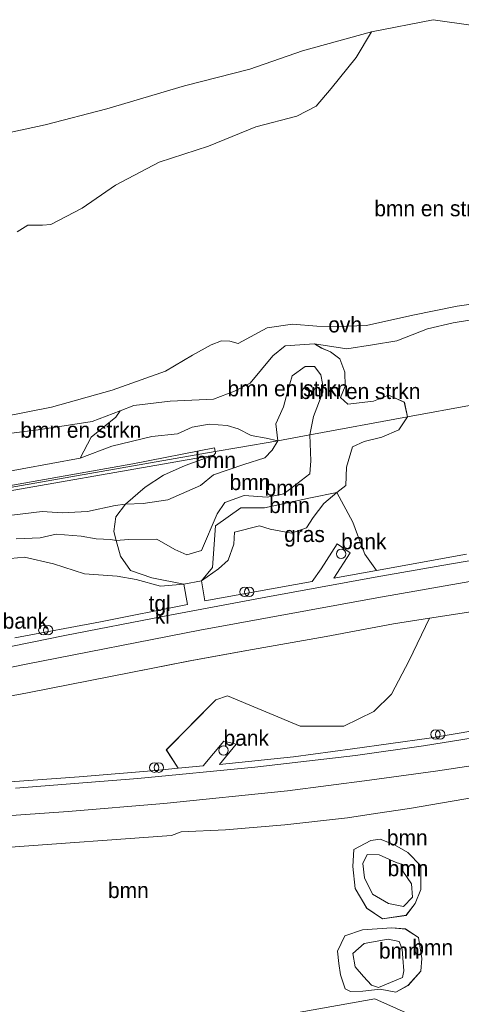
# Model space of a CAD drawing. Header units: millimetres. Extents: x 180000 to 190000, y 466229 to 468626.
# Tile 24 of 202: x 180569 to 180640, y 467806 to 467963. Entities that reach past the tile are written whole.
import ezdxf
from ezdxf.enums import TextEntityAlignment as Align

# ---------------------------------------------------------------- set-up
doc = ezdxf.new("R2010")
doc.units = ezdxf.units.MM
for name, color, linetype, lineweight in [('af-bs-rasterhekwerk', 8, 'hekwerk', 18), ('bp-b5-bomenstruiken', 93, 'Continuous', 18), ('bp-b5-boom', 93, 'Continuous', 18), ('bp-b5-grasland', 93, 'Continuous', 18), ('bp-b5-struiken', 93, 'Continuous', 18), ('gw-bs-kruinlijn', 93, 'Continuous', 18), ('gw-bs-teenlijn', 93, 'Continuous', 18), ('kd-bs-opnamedtmgrens', 173, 'Continuous', 18), ('og-bs-inrichtingselement', 253, 'Continuous', 18), ('vh-b5-verh_soort', 8, 'Continuous', 18)]:
    doc.layers.add(name, color=color, linetype=linetype, lineweight=lineweight)
doc.styles.add('rtw_iso', font='iso-rtw.shx')
doc.linetypes.add('hekwerk', pattern='A,7,-1.5,[1,RTW.shx,S=0.75,R=0,X=0,Y=0],-1.5', length=10)

# ---------------------------------------------------------------- blocks, each defined once
blk = doc.blocks.new('dtbattr-r')
at = {"style": 'rtw_iso'}
blk.add_attdef('TAG', text='', height=2.5, dxfattribs=at).set_placement((0, 0), align=Align.MIDDLE_CENTER)
blk = doc.blocks.new('d33az_ACAD_1_FMEBLOCK55')
at = {"layer": 'bp-b5-grasland'}
for points in [[(75.24, 18.28, 29.42), (72.43, 15.51, 29.46), (67.64, 13.13, 29.46), (60.66, 13.16, 29.53), (49.07, 17.99, 29.56), (47.21, 17.37, 29.59), (39.3, 9.39, 29.65), (41.2, 6.45, 29.65), (37.57, 6.05, 29.63), (25.35, 5.04, 29.66), (3.26, 3.46, 29.57), (-1.44, 3.17, 29.57), (-5.63, 2.8, 29.56), (-10.03, 2.24, 29.55), (-13.81, 1.69, 29.55), (-14.23, 3.82, 29.55), (-18, 3.05, 29.55), (-17.66, 1.4, 29.62), (-18.99, 1.09, 29.55), (-18.91, 0.68, 29.52), (-22.96, -0.24, 29.55), (-26.7, -1.03, 29.55), (-30.7, -2.21, 29.54), (-37.8, -4.49, 29.54), (-39.37, -5.01, 29.54), (-40.73, -5.62, 29.54), (-42.22, -6.45, 29.53), (-50.26, -11.15, 29.49), (-59.7, -16.65, 29.42), (-65.84, -20.47, 29.34), (-65.42, -21.49, 29.34), (-68.03, -23.11, 29.3), (-79.23, -29.78, 29.26), (-80.65, -30.37, 29.27), (-81.16, -30.06, 29.27), (-81.32, -29.64, 29.21), (-80.6, -28.03, 29.19), (-79.5, -26.07, 29.09), (-77.42, -21.94, 29), (-74.08, -16.79, 28.97), (-69.34, -10.62, 29), (-64.92, -6.18, 29.03), (-60.38, -2.47, 29.04), (-55.86, 0.48, 29.11), (-52.04, 2.41, 29.12), (-47.69, 4.08, 29.12), (-43.72, 5.34, 29.11), (-40.72, 6.06, 29.11), (-34.87, 7.45, 29.12), (-23.37, 9.93, 29.15), (-8.74, 13.03, 29.19), (4.53, 16.15, 29.24), (17.1, 18.45, 29.24), (33.65, 21.69, 29.26), (43.08, 23.57, 29.28), (52.17, 25.23, 29.27), (64.8, 27.43, 29.28), (75.57, 29.47, 29.31), (81.32, 30.37, 29.29), (78.07, 23.64, 29.4)], [(-56.1, -7.2, 29.32), (-52.01, -7.32, 29.32), (-47.02, -6.06, 29.32), (-42.54, -4.18, 29.32), (-35.17, 1.85, 29.38), (-35.26, 3.46, 29.37), (-36.62, 4.09, 29.37), (-42.08, 2.8, 29.37), (-49.11, 0.67, 29.35), (-56.51, -2.2, 29.34), (-58.33, -3.63, 29.32), (-58.82, -5.36, 29.32), (-58.13, -6.79, 29.32)]]:
    blk.add_polyline3d(points, close=True, dxfattribs=at)
blk = doc.blocks.new('d33az_ACAD_1_FMEBLOCK56')
at = {"layer": 'bp-b5-boom'}
for points in [[(85.76, 20.73, 29.39), (88.36, 7.2, 29.32), (91.68, -10.64, 30.83), (88.43, -11.34, 30.82), (31.66, -21.48, 30.65), (17.82, -15.31, 30.3), (-9.34, -20.15, 30.14), (-35.29, -21.82, 30.02), (-83.56, -25.48, 29.52), (-85.7, -25.91, 29.5), (-87.39, -25.73, 29.45), (-91.03, -22.67, 29.41), (-91.68, -19.58, 29.41), (-89.86, -15.62, 29.41), (-87.43, -14.01, 28.94), (-83.19, -13, 28.98), (-78.46, -10.93, 29.07), (-71.34, -8.61, 29.24), (-67.3, -6.3, 29.31), (-65.73, -3.04, 29.36), (-65.36, -0.4, 29.25), (-67.6, 3.23, 29.24), (-69.7, 3.83, 29.22), (-77.32, 2.18, 29.34), (-74.67, 4.12, 29.26), (-73.43, 5.12, 29.14), (-73.06, 5.2, 29.15), (-69.06, 6.07, 29.17), (-64.49, 6.75, 29.17), (-59.53, 7.48, 29.19), (-55.25, 7.93, 29.26), (-41.11, 8.84, 29.28), (-14.66, 10.76, 29.28), (-13.13, 11.3, 29.29), (-6.02, 11.66, 29.32), (3.47, 12.44, 29.33), (13.48, 13.54, 29.35), (17.91, 14.25, 29.3), (23.36, 15.05, 29.28), (50.94, 19.77, 29.31), (84.55, 25.91, 29.4)], [(14.3, 5.78, 29.66), (14.68, 2.29, 29.67), (16.52, -0.85, 29.68), (19.05, -2.58, 29.71), (22.8, -2, 29.68), (24.29, -0.13, 29.63), (25.16, 2.14, 29.62), (25.2, 5.88, 29.61), (23.09, 8.04, 29.59), (20.97, 9.26, 29.58), (18.69, 10.13, 29.58), (17.2, 9.94, 29.58), (14.47, 8.5, 29.58)], [(13.11, -13.75, 30.27), (13.96, -14.15, 30.27), (15.93, -14.1, 30.27), (18.69, -13.79, 30.27), (21.2, -14.25, 30.27), (23.13, -13.17, 30.03), (25.16, -10.92, 30.03), (25.33, -8.91, 30.01), (24.81, -5.56, 29.92), (22.73, -4.18, 29.86), (20.54, -4.01, 29.85), (15.84, -4.32, 29.97), (13.02, -5.29, 30), (11.85, -7.71, 30.02), (12.09, -9.67, 30.1), (12.37, -11.49, 30.26)]]:
    blk.add_polyline3d(points, close=True, dxfattribs=at)
blk = doc.blocks.new('d33az_ACAD_1_FMEBLOCK114')
at = {"layer": 'bp-b5-boom'}
for points in [[(6.22, 3.57, 29.92), (6.74, 0.22, 30.01), (6.57, -1.79, 30.03), (4.54, -4.04, 30.03), (2.61, -5.12, 30.27), (0.1, -4.66, 30.27), (-2.66, -4.97, 30.27), (-4.63, -5.02, 30.27), (-5.48, -4.62, 30.27), (-6.22, -2.37, 30.26), (-6.5, -0.54, 30.1), (-6.74, 1.42, 30.02), (-5.57, 3.84, 30), (-2.75, 4.81, 29.97), (1.95, 5.12, 29.85), (4.14, 4.95, 29.86)], [(-1.31, -4.02, 30.9), (-0.17, -4.4, 30.92), (3.64, -2.8, 30.94), (3.88, -1.72, 30.92), (3.71, 0.28, 30.9), (3.6, 1.74, 30.89), (3.12, 2.93, 30.89), (1.35, 3.34, 30.86), (-2.46, 2.62, 30.81), (-4.26, 1.02, 30.8), (-3.88, -1.11, 30.8), (-2.56, -2.63, 30.83)]]:
    blk.add_polyline3d(points, close=True, dxfattribs=at)
blk = doc.blocks.new('d33az_ACAD_1_FMEBLOCK115')
at = {"layer": 'bp-b5-bomenstruiken'}
for points in [[(30.25, 9.77, 29.35), (32.22, -0.38, 29.2), (24.58, -1.96, 29.16), (5.11, -5.49, 29.34), (0.88, -6.43, 29.61), (-6.89, -7.89, 29.59), (-17.36, -9.77, 29.36), (-17.88, -7.47, 29.37), (-20.4, -6.35, 29.37), (-22.81, -7.3, 29.37), (-26.89, -7.75, 29.43), (-28.04, -6.7, 29.4), (-27.33, -4.89, 29.37), (-27.4, -2.64, 29.39), (-28.17, -0.53, 29.41), (-29.65, 0.58, 29.33), (-31.08, 1.14, 29.31), (-32.22, 1.84, 29.08), (-27.08, 1.07, 29.24), (-22.94, 1.71, 29.23), (-19.07, 2.31, 29.19), (-14.19, 4.23, 29.11), (-10.08, 5.23, 29.19), (-3.53, 6.25, 29.23), (5.65, 6.27, 29.28), (8.77, 6.27, 29.25), (14.76, 6.1, 29.23), (18.66, 6.77, 29.27), (23.04, 7.54, 29.3)], [(-3.28, 2.4, 29.37), (-4.13, 1.02, 29.37), (-4.49, -0.35, 29.35), (-4.54, -2.27, 29.34), (-2.25, -3.48, 29.34), (3.43, -2.83, 29.42), (6.04, -2.01, 29.43), (7.04, -0.24, 29.38), (6.74, 1.51, 29.29), (5.09, 3.24, 29.24), (2.17, 4.67, 29.43), (0.01, 4.68, 29.37)]]:
    blk.add_polyline3d(points, close=True, dxfattribs=at)
blk = doc.blocks.new('d33az_ACAD_1_FMEBLOCK139')
at = {"layer": 'bp-b5-boom'}
for points in [[(3.34, 4.27, 29.59), (5.45, 2.11, 29.61), (5.41, -1.63, 29.62), (4.54, -3.91, 29.63), (3.06, -5.77, 29.68), (-0.7, -6.35, 29.71), (-3.23, -4.62, 29.68), (-5.07, -1.48, 29.67), (-5.45, 2.01, 29.66), (-5.27, 4.73, 29.58), (-2.55, 6.17, 29.58), (-1.06, 6.35, 29.58), (1.22, 5.48, 29.58)], [(0.26, -3.9, 30.25), (2.63, -4.36, 30.28), (4.08, -2.89, 30.27), (3.91, -0.73, 30.25), (2.56, 1.27, 30.2), (2.54, 2.33, 30.23), (1.47, 2.67, 30.23), (-1.22, 3.86, 30.23), (-3.15, 3.95, 30.23), (-3.84, 2.49, 30.24), (-3.58, 0.2, 30.24), (-2.28, -2.38, 30.24)]]:
    blk.add_polyline3d(points, close=True, dxfattribs=at)
blk = doc.blocks.new('dtbattr')
at = {"style": 'rtw_iso'}
blk.add_attdef('TAG', (0.59, 0.87), '', height=2.5, dxfattribs=at)
blk = doc.blocks.new('dtb')
blk.add_circle((0, 0), 0.75)
blk = doc.blocks.new('prullenbak')
for centre in [(-0.375, 0), (0.375, 0)]:
    blk.add_circle(centre, 0.75)

msp = doc.modelspace()

# ---------------------------------------------------------------- linework, layer by layer
at = {"layer": 'af-bs-rasterhekwerk'}
for points in [[(180680.65, 467909.37, 29.2), (180673.01, 467907.79, 29.16), (180653.54, 467904.26, 29.34), (180649.3, 467903.32, 29.61), (180641.53, 467901.86, 29.59), (180631.07, 467899.98, 29.36), (180615.46, 467897.07, 29.83)], [(180604.09, 467895.04, 29.5), (180610.33, 467896.12, 29.98), (180615.46, 467897.07, 29.83)], [(180600.35, 467894.4, 29.21), (180593.97, 467893.3, 28.71), (180564.53, 467888.13, 28.33), (180531.04, 467884.2, 28.32), (180525.46, 467883.47, 28.2), (180502.59, 467877.2, 27.97), (180485, 467869.23, 27.93), (180464.56, 467853.27, 27.87), (180455.22, 467845.9, 27.92), (180429.97, 467823.8, 27.77)], [(180604.09, 467895.04, 29.5), (180600.35, 467894.4, 29.21)]]:
    msp.add_polyline3d(points, dxfattribs=at)
at = {"layer": 'bp-b5-bomenstruiken'}
for points in [[(180568.71, 467929.49, 29.21), (180570.39, 467930.54, 29.22), (180572.77, 467930.52, 29.24), (180574.1, 467930.64, 29.23), (180579.07, 467933.27, 29.37), (180584.42, 467936.94, 29.17), (180591.38, 467940.6, 29.13), (180599.27, 467943.14, 29.12), (180606.83, 467946.25, 29.36), (180613.36, 467947.92, 29.36), (180616.45, 467949.55, 29.37), (180618.85, 467952.34, 29.39), (180622.85, 467957.31, 29.37), (180625.28, 467961.38, 29.35), (180635.16, 467963.33, 29.17), (180641.54, 467962.41, 29.3)], [(180643.48, 467918.27, 29.24), (180638.97, 467917.64, 29.21), (180631.89, 467916.19, 29.22), (180624.5, 467914.52, 29.07), (180619.8, 467914.38, 29.03), (180616.57, 467914.41, 29.01), (180612.7, 467914.73, 28.98), (180608.64, 467914.15, 29), (180604.02, 467911.68, 29.23), (180602.7, 467912.03, 29.24), (180601.33, 467912.07, 29.24), (180599.68, 467911.47, 29.24), (180596.73, 467909.81, 29.18), (180592.41, 467907.25, 29.18), (180583.87, 467904.24, 29.14), (180574.2, 467901.52, 29.08), (180566.35, 467899.98, 29.03)]]:
    msp.add_polyline3d(points, dxfattribs=at)
for points in [[(180620.25, 467909.23, 29.41), (180621.02, 467907.11, 29.39), (180621.09, 467904.86, 29.37), (180620.38, 467903.05, 29.4), (180621.54, 467902, 29.43), (180625.61, 467902.45, 29.37), (180628.02, 467903.4, 29.37), (180630.55, 467902.28, 29.37), (180631.07, 467899.98, 29.36), (180615.46, 467897.07, 29.83), (180616.04, 467900.02, 30.16), (180617.53, 467903.92, 30.16), (180617.46, 467905.27, 30.16), (180617.22, 467906.64, 30.16), (180616.21, 467908, 30.17), (180614.73, 467908, 30.18), (180612.63, 467906.52, 30.15), (180611.9, 467903.94, 30.09), (180611.24, 467901.54, 30.02), (180610.05, 467898.84, 30.11), (180610.33, 467896.12, 29.98), (180608.47, 467896.54, 29.97), (180606.08, 467896.96, 29.82), (180604, 467898.02, 29.67), (180602.23, 467898.57, 29.56), (180599.39, 467898.8, 29.89), (180596.65, 467898.3, 29.77), (180594.33, 467897.23, 29.7), (180590.2, 467896.82, 29.79), (180583.83, 467895.3, 29.74), (180578.8, 467893.36, 29.33), (180580.54, 467896.72, 29.34), (180584.49, 467899.89, 29.39), (180585.14, 467900.91, 29.15), (180587.36, 467901.79, 29.19), (180593.15, 467902.48, 29.32), (180600.06, 467902.79, 29.35), (180603.41, 467904.05, 29.28), (180605.91, 467905.34, 29.22), (180609.56, 467909.68, 29.14), (180611.53, 467911.28, 29.03), (180616.2, 467911.59, 29.08), (180617.35, 467910.89, 29.31), (180618.77, 467910.33, 29.33)], [(180615.46, 467897.07, 29.83), (180610.33, 467896.12, 29.98), (180610.05, 467898.84, 30.11), (180611.24, 467901.54, 30.02), (180611.9, 467903.94, 30.09), (180612.63, 467906.52, 30.15), (180614.73, 467908, 30.18), (180616.21, 467908, 30.17), (180617.22, 467906.64, 30.16), (180617.46, 467905.27, 30.16), (180617.53, 467903.92, 30.16), (180616.04, 467900.02, 30.16)], [(180584.49, 467899.89, 29.39), (180580.54, 467896.72, 29.34), (180578.8, 467893.36, 29.33), (180564.82, 467890.82, 29.33), (180561.18, 467892.88, 29.44), (180558.22, 467896, 29.44), (180557.7, 467897.05, 29.09), (180561.55, 467897.04, 29.1), (180565.22, 467897.04, 29.13), (180572.09, 467897.87, 29.17), (180580.68, 467899.23, 29.21), (180585.14, 467900.91, 29.15)]]:
    msp.add_polyline3d(points, close=True, dxfattribs=at)
at = {"layer": 'bp-b5-boom'}
for points in [[(180640.49, 467878.04, 29.64), (180626.12, 467875.43, 29.64), (180624.24, 467878.05, 29.73), (180623.05, 467881.11, 29.54), (180622.3, 467883.14, 29.47), (180619.79, 467887.86, 29.48), (180621.23, 467889.01, 29.43), (180621.33, 467891.93, 29.36), (180622.27, 467895.18, 29.42), (180624.11, 467896, 29.23), (180626.97, 467896.72, 29.25), (180629.69, 467897.86, 29.29), (180631.07, 467899.98, 29.36), (180641.53, 467901.86, 29.59)], [(180668.55, 467854.38, 29.7), (180634.54, 467848.67, 29.66), (180622.28, 467846.99, 29.69), (180612.85, 467845.73, 29.7), (180601.03, 467844.49, 29.72), (180603.67, 467847.7, 29.7), (180601.71, 467848.18, 29.7), (180598.43, 467844.26, 29.7), (180594.44, 467843.9, 29.65), (180592.53, 467846.84, 29.65), (180600.45, 467854.82, 29.59), (180602.31, 467855.44, 29.56), (180613.89, 467850.61, 29.53), (180620.87, 467850.58, 29.46), (180625.67, 467852.96, 29.46), (180628.48, 467855.73, 29.42), (180631.31, 467861.09, 29.4), (180634.56, 467867.82, 29.29), (180645.31, 467869.5, 29.27)]]:
    msp.add_polyline3d(points, dxfattribs=at)
for points in [[(180619.79, 467887.86, 29.48), (180615.57, 467887.02, 29.77), (180608.24, 467885.43, 29.81), (180604.45, 467885.46, 29.79), (180600.41, 467882.55, 29.7), (180599.92, 467875.93, 29.65), (180598.13, 467873.77, 29.85), (180595.35, 467873.23, 29.85), (180590.2, 467874.26, 29.91), (180586.8, 467875.44, 29.92), (180585.23, 467877.7, 30.06), (180584.54, 467880.24, 30.32), (180586.52, 467880.41, 30.14), (180591.01, 467880.46, 30.07), (180593.87, 467878.79, 30.14), (180595.82, 467877.96, 30.16), (180598.13, 467878.64, 30.13), (180600.63, 467884.49, 30.24), (180601.88, 467886.27, 30.25), (180604.95, 467887.4, 30.28), (180608.66, 467887.12, 30.29), (180611.32, 467887.65, 30.26), (180615.47, 467890.88, 30.14), (180615.63, 467892.95, 30.12), (180615.46, 467897.07, 29.83), (180631.07, 467899.98, 29.36), (180629.69, 467897.86, 29.29), (180626.97, 467896.72, 29.25), (180624.11, 467896, 29.23), (180622.27, 467895.18, 29.42), (180621.33, 467891.93, 29.36), (180621.23, 467889.01, 29.43)], [(180611.32, 467887.65, 30.26), (180608.66, 467887.12, 30.29), (180604.95, 467887.4, 30.28), (180601.88, 467886.27, 30.25), (180600.63, 467884.49, 30.24), (180598.13, 467878.64, 30.13), (180595.82, 467877.96, 30.16), (180593.87, 467878.79, 30.14), (180591.01, 467880.46, 30.07), (180586.52, 467880.41, 30.14), (180584.54, 467880.24, 30.32), (180584.15, 467881.66, 30.46), (180584.47, 467883.98, 30.48), (180586.03, 467886.03, 30), (180588.83, 467886.14, 30.04), (180592.79, 467886.71, 30.04), (180597.99, 467889.02, 30.13), (180600.08, 467890.68, 30.21), (180604.93, 467892.35, 30.24), (180608.29, 467893.43, 30.14), (180609.44, 467894.62, 30.14), (180610.33, 467896.12, 29.98), (180615.46, 467897.07, 29.83), (180615.63, 467892.95, 30.12), (180615.47, 467890.88, 30.14)], [(180588.83, 467886.14, 30.04), (180586.03, 467886.03, 30), (180589.17, 467888.74, 29.54), (180592.08, 467890.63, 29.29), (180595.54, 467892.19, 29.25), (180600.11, 467893.84, 28.86), (180600.41, 467894.14, 28.86), (180600.37, 467894.27, 28.86), (180600.35, 467894.4, 29.21), (180604.09, 467895.04, 29.5), (180610.33, 467896.12, 29.98), (180609.44, 467894.62, 30.14), (180608.29, 467893.43, 30.14), (180604.93, 467892.35, 30.24), (180600.08, 467890.68, 30.21), (180597.99, 467889.02, 30.13), (180592.79, 467886.71, 30.04)], [(180617.69, 467886.11, 29.5), (180616.01, 467883.89, 29.45), (180614.93, 467882.27, 29.51), (180612.55, 467881.42, 29.51), (180609.13, 467882.04, 29.5), (180607.44, 467882.58, 29.51), (180603.4, 467881.56, 29.5), (180603.33, 467879.64, 29.55), (180602.42, 467877.06, 29.61), (180600.89, 467875.69, 29.78), (180598.13, 467873.77, 29.85), (180599.92, 467875.93, 29.65), (180600.41, 467882.55, 29.7), (180604.45, 467885.46, 29.79), (180608.24, 467885.43, 29.81), (180615.57, 467887.02, 29.77), (180619.79, 467887.86, 29.48)], [(180631.84, 467823.29, 30.27), (180630.39, 467821.82, 30.28), (180628.02, 467822.29, 30.25), (180625.48, 467823.8, 30.24), (180624.18, 467826.39, 30.24), (180623.92, 467828.67, 30.24), (180624.61, 467830.14, 30.23), (180626.54, 467830.05, 30.23), (180629.23, 467828.85, 30.23), (180630.3, 467828.51, 30.23), (180630.32, 467827.46, 30.2), (180631.67, 467825.45, 30.25)], [(180630.24, 467810.49, 30.94), (180626.43, 467808.89, 30.92), (180625.29, 467809.26, 30.9), (180624.04, 467810.66, 30.83), (180622.72, 467812.18, 30.8), (180622.34, 467814.31, 30.8), (180624.15, 467815.9, 30.81), (180627.95, 467816.63, 30.86), (180629.72, 467816.21, 30.89), (180630.2, 467815.02, 30.89), (180630.31, 467813.56, 30.9), (180630.48, 467811.56, 30.92)]]:
    msp.add_polyline3d(points, close=True, dxfattribs=at)
at = {"layer": 'bp-b5-grasland'}
for points in [[(180564.82, 467890.82, 29.33), (180578.8, 467893.36, 29.33), (180583.83, 467895.3, 29.74), (180590.2, 467896.82, 29.79), (180594.33, 467897.23, 29.7), (180596.65, 467898.3, 29.77), (180599.39, 467898.8, 29.89), (180602.23, 467898.57, 29.56), (180604, 467898.02, 29.67), (180606.08, 467896.96, 29.82), (180608.47, 467896.54, 29.97), (180610.33, 467896.12, 29.98), (180604.09, 467895.04, 29.5), (180600.35, 467894.4, 29.21), (180600.25, 467895.03, 28.96), (180587.17, 467892.47, 28.8), (180565.53, 467888.65, 28.43)], [(180428.69, 467823.43, 27.89), (180454.82, 467846.43, 28.1), (180461.69, 467851.71, 27.96), (180484.87, 467869.67, 27.98), (180485.51, 467869.98, 28), (180502.52, 467877.64, 28.01), (180503.2, 467877.86, 27.93), (180525.26, 467884, 28.28), (180528.5, 467884.71, 28.35), (180540.34, 467886.16, 28.49), (180564.44, 467888.52, 28.45), (180565.53, 467888.65, 28.43), (180587.17, 467892.47, 28.8), (180600.25, 467895.03, 28.96), (180600.35, 467894.4, 29.21), (180593.97, 467893.3, 28.71), (180564.53, 467888.13, 28.33), (180531.04, 467884.2, 28.32), (180525.46, 467883.47, 28.2), (180502.59, 467877.2, 27.97), (180485, 467869.23, 27.93), (180464.56, 467853.27, 27.87), (180455.22, 467845.9, 27.92), (180429.97, 467823.8, 27.77)], [(180564.53, 467888.13, 28.33), (180593.97, 467893.3, 28.71), (180600.35, 467894.4, 29.21), (180600.37, 467894.27, 28.86), (180600.41, 467894.14, 28.86), (180600.11, 467893.84, 28.86), (180591.92, 467892.43, 28.94), (180566.96, 467888.02, 28.53)], [(180566.96, 467888.02, 28.53), (180591.92, 467892.43, 28.94), (180600.11, 467893.84, 28.86), (180595.54, 467892.19, 29.25), (180592.08, 467890.63, 29.29), (180589.17, 467888.74, 29.54), (180586.03, 467886.03, 30), (180584.37, 467885.79, 30.12), (180579.93, 467884.85, 30.04), (180575.92, 467884.62, 29.74), (180572.73, 467884.84, 30.02), (180567.88, 467884.27, 29.79)], [(180567.88, 467884.27, 29.79), (180572.73, 467884.84, 30.02), (180575.92, 467884.62, 29.74), (180579.93, 467884.85, 30.04), (180584.37, 467885.79, 30.12), (180586.03, 467886.03, 30), (180584.47, 467883.98, 30.48), (180584.15, 467881.66, 30.46), (180584.54, 467880.24, 30.32), (180583.67, 467880.41, 30.12), (180581.32, 467880.5, 30.29), (180578.93, 467880.91, 30.18), (180574.94, 467881.26, 29.95), (180572.38, 467880.66, 29.83), (180568.56, 467880.5, 29.77)], [(180568.56, 467880.5, 29.77), (180572.38, 467880.66, 29.83), (180574.94, 467881.26, 29.95), (180578.93, 467880.91, 30.18), (180581.32, 467880.5, 30.29), (180583.67, 467880.41, 30.12), (180584.54, 467880.24, 30.32), (180585.23, 467877.7, 30.06), (180586.8, 467875.44, 29.92), (180590.2, 467874.26, 29.91), (180595.35, 467873.23, 29.85), (180591.62, 467872.93, 29.75), (180587.7, 467874, 29.62), (180584.71, 467874.53, 29.5), (180579.46, 467874.93, 29.28), (180574.5, 467876.51, 29.32), (180569.91, 467877.57, 29.32), (180565.34, 467877.14, 29.35)], [(180565.34, 467877.14, 29.35), (180569.91, 467877.57, 29.32), (180574.5, 467876.51, 29.32), (180579.46, 467874.93, 29.28), (180584.71, 467874.53, 29.5), (180587.7, 467874, 29.62), (180591.62, 467872.93, 29.75), (180595.35, 467873.23, 29.85), (180595.91, 467870.03, 29.73), (180582.03, 467867.26, 29.61), (180568.32, 467864.69, 29.61)], [(180598.67, 467802.26, 30.14), (180625.83, 467807.1, 30.3), (180639.67, 467800.93, 30.65)]]:
    msp.add_polyline3d(points, dxfattribs=at)
msp.add_polyline3d([(180622.3, 467883.14, 29.47), (180623.05, 467881.11, 29.54), (180624.24, 467878.05, 29.73), (180626.12, 467875.43, 29.64), (180619.28, 467874.23, 29.59), (180621.92, 467878.27, 29.64), (180619.81, 467879.68, 29.64), (180617.25, 467875.7, 29.64), (180615.85, 467873.66, 29.65), (180598.67, 467870.59, 29.65), (180598.13, 467873.77, 29.85), (180600.89, 467875.69, 29.78), (180602.42, 467877.06, 29.61), (180603.33, 467879.64, 29.55), (180603.4, 467881.56, 29.5), (180607.44, 467882.58, 29.51), (180609.13, 467882.04, 29.5), (180612.55, 467881.42, 29.51), (180614.93, 467882.27, 29.51), (180616.01, 467883.89, 29.45), (180617.69, 467886.11, 29.5), (180619.79, 467887.86, 29.48)], close=True, dxfattribs=at)
at = {"layer": 'bp-b5-struiken'}
msp.add_polyline3d([(180564.05, 467944.59, 29.15), (180573.17, 467946.56, 29.19), (180583.03, 467949.11, 29.29), (180595.43, 467952.76, 29.24), (180605.87, 467955.42, 29.22), (180614.26, 467958.34, 29.46), (180625.28, 467961.38, 29.35), (180622.85, 467957.31, 29.37), (180618.85, 467952.34, 29.39), (180616.45, 467949.55, 29.37), (180613.36, 467947.92, 29.36), (180606.83, 467946.25, 29.36), (180599.27, 467943.14, 29.12), (180591.38, 467940.6, 29.13), (180584.42, 467936.94, 29.17), (180579.07, 467933.27, 29.37), (180574.1, 467930.64, 29.23), (180572.77, 467930.52, 29.24), (180570.39, 467930.54, 29.22), (180568.71, 467929.49, 29.21)], dxfattribs=at)
at = {"layer": 'gw-bs-kruinlijn'}
for points in [[(180616.04, 467900.02, 30.16), (180617.53, 467903.92, 30.16), (180617.46, 467905.27, 30.16), (180617.22, 467906.64, 30.16), (180616.21, 467908, 30.17), (180614.73, 467908, 30.18), (180612.63, 467906.52, 30.15), (180611.9, 467903.94, 30.09), (180611.24, 467901.54, 30.02), (180610.05, 467898.84, 30.11), (180610.33, 467896.12, 29.98)], [(180578.8, 467893.36, 29.33), (180583.83, 467895.3, 29.74), (180590.2, 467896.82, 29.79), (180594.33, 467897.23, 29.7), (180596.65, 467898.3, 29.77), (180599.39, 467898.8, 29.89), (180602.23, 467898.57, 29.56), (180604, 467898.02, 29.67), (180606.08, 467896.96, 29.82), (180608.47, 467896.54, 29.97), (180610.33, 467896.12, 29.98)], [(180615.63, 467892.95, 30.12), (180615.46, 467897.07, 29.83), (180616.04, 467900.02, 30.16)], [(180610.33, 467896.12, 29.98), (180609.44, 467894.62, 30.14), (180608.29, 467893.43, 30.14), (180604.93, 467892.35, 30.24), (180600.08, 467890.68, 30.21), (180597.99, 467889.02, 30.13), (180592.79, 467886.71, 30.04), (180588.83, 467886.14, 30.04), (180586.03, 467886.03, 30), (180584.37, 467885.79, 30.12), (180579.93, 467884.85, 30.04), (180575.92, 467884.62, 29.74), (180572.73, 467884.84, 30.02), (180567.88, 467884.27, 29.79)], [(180578.8, 467893.36, 29.33), (180564.82, 467890.82, 29.33), (180554.17, 467889.84, 28.87), (180540.2, 467887.99, 28.92), (180522.34, 467885.79, 28.84), (180502.69, 467880.58, 28.71), (180490.11, 467875.7, 28.91), (180485.22, 467873.46, 28.76), (180481.36, 467870.93, 28.71), (180476.86, 467867.05, 28.77), (180468.47, 467860.1, 28.65), (180456.97, 467851.24, 28.59), (180446.17, 467841.71, 28.71), (180428.62, 467825.83, 28.44), (180415.79, 467814.64, 28.59), (180399.05, 467801.58, 28.07), (180394.02, 467796.98, 28.19), (180382.31, 467786.08, 28.26), (180369.74, 467775.79, 28.2), (180368.16, 467773.31, 28.1), (180350.43, 467760.05, 28.12)], [(180615.63, 467892.95, 30.12), (180615.47, 467890.88, 30.14), (180611.32, 467887.65, 30.26), (180608.66, 467887.12, 30.29), (180604.95, 467887.4, 30.28), (180601.88, 467886.27, 30.25), (180600.63, 467884.49, 30.24), (180598.13, 467878.64, 30.13), (180595.82, 467877.96, 30.16), (180593.87, 467878.79, 30.14), (180591.01, 467880.46, 30.07), (180586.52, 467880.41, 30.14)], [(180583.67, 467880.41, 30.12), (180581.32, 467880.5, 30.29), (180578.93, 467880.91, 30.18), (180574.94, 467881.26, 29.95), (180572.38, 467880.66, 29.83), (180568.56, 467880.5, 29.77)], [(180586.52, 467880.41, 30.14), (180584.54, 467880.24, 30.32), (180583.67, 467880.41, 30.12)], [(180624.61, 467830.14, 30.23), (180623.92, 467828.67, 30.24), (180624.18, 467826.39, 30.24), (180625.48, 467823.8, 30.24), (180628.02, 467822.29, 30.25), (180630.39, 467821.82, 30.28), (180631.84, 467823.29, 30.27), (180631.67, 467825.45, 30.25), (180630.32, 467827.46, 30.2), (180630.3, 467828.51, 30.23), (180629.23, 467828.85, 30.23), (180626.54, 467830.05, 30.23), (180624.61, 467830.14, 30.23)], [(180626.43, 467808.89, 30.92), (180625.29, 467809.26, 30.9), (180624.04, 467810.66, 30.83), (180622.72, 467812.18, 30.8), (180622.34, 467814.31, 30.8), (180624.15, 467815.9, 30.81), (180627.95, 467816.63, 30.86), (180629.72, 467816.21, 30.89), (180630.2, 467815.02, 30.89), (180630.31, 467813.56, 30.9), (180630.48, 467811.56, 30.92), (180630.24, 467810.49, 30.94), (180626.43, 467808.89, 30.92)]]:
    msp.add_polyline3d(points, dxfattribs=at)
at = {"layer": 'gw-bs-teenlijn'}
for points in [[(180616.2, 467911.59, 29.08), (180617.35, 467910.89, 29.31), (180618.77, 467910.33, 29.33), (180620.25, 467909.23, 29.41), (180621.02, 467907.11, 29.39), (180621.09, 467904.86, 29.37), (180620.38, 467903.05, 29.4), (180621.54, 467902, 29.43), (180625.61, 467902.45, 29.37), (180628.02, 467903.4, 29.37), (180630.55, 467902.28, 29.37), (180631.07, 467899.98, 29.36)], [(180585.14, 467900.91, 29.15), (180584.49, 467899.89, 29.39), (180580.54, 467896.72, 29.34), (180578.8, 467893.36, 29.33)], [(180631.07, 467899.98, 29.36), (180629.69, 467897.86, 29.29), (180626.97, 467896.72, 29.25), (180624.11, 467896, 29.23), (180622.27, 467895.18, 29.42), (180621.33, 467891.93, 29.36), (180621.23, 467889.01, 29.43), (180619.79, 467887.86, 29.48), (180617.69, 467886.11, 29.5), (180616.01, 467883.89, 29.45), (180614.93, 467882.27, 29.51), (180612.55, 467881.42, 29.51), (180609.13, 467882.04, 29.5), (180607.44, 467882.58, 29.51), (180603.4, 467881.56, 29.5), (180603.33, 467879.64, 29.55), (180602.42, 467877.06, 29.61)], [(180600.37, 467894.27, 28.86), (180600.41, 467894.14, 28.86), (180600.11, 467893.84, 28.86), (180591.92, 467892.43, 28.94), (180566.96, 467888.02, 28.53), (180563.27, 467887.45, 28.53), (180525.58, 467883, 28.32), (180502.82, 467876.47, 28.11), (180498.33, 467874.53, 28.09), (180485.18, 467868.52, 28.07), (180477.9, 467862.76, 28.06), (180469.35, 467856.09, 28), (180455.36, 467845.16, 28.02), (180445.14, 467836.06, 28.09), (180433.76, 467826.42, 27.89), (180417.78, 467812.23, 27.82), (180395.61, 467792.98, 27.56), (180380.8, 467779.95, 27.63), (180367.23, 467767.91, 27.59), (180363.34, 467765.19, 27.61), (180348.4, 467755.17, 27.76), (180348.05, 467755.35, 27.76)], [(180600.35, 467894.4, 29.21), (180600.25, 467895.03, 28.96), (180587.17, 467892.47, 28.8), (180565.53, 467888.65, 28.43), (180564.44, 467888.52, 28.45), (180540.34, 467886.16, 28.49), (180528.5, 467884.71, 28.35), (180525.26, 467884, 28.28), (180503.2, 467877.86, 27.93), (180502.52, 467877.64, 28.01), (180485.51, 467869.98, 28), (180484.87, 467869.67, 27.98), (180461.69, 467851.71, 27.96), (180454.82, 467846.43, 28.1), (180428.69, 467823.43, 27.89), (180395.91, 467794.96, 27.5), (180364.13, 467767.08, 27.63), (180353.18, 467759.73, 27.77)], [(180595.35, 467873.23, 29.85), (180591.62, 467872.93, 29.75), (180587.7, 467874, 29.62), (180584.71, 467874.53, 29.5), (180579.46, 467874.93, 29.28), (180574.5, 467876.51, 29.32), (180569.91, 467877.57, 29.32), (180565.34, 467877.14, 29.35)], [(180602.42, 467877.06, 29.61), (180600.89, 467875.69, 29.78), (180598.13, 467873.77, 29.85)], [(180627.06, 467819.83, 29.71), (180624.54, 467821.56, 29.68), (180622.69, 467824.71, 29.67), (180622.31, 467828.19, 29.66), (180622.49, 467830.92, 29.58), (180625.21, 467832.35, 29.58), (180626.7, 467832.54, 29.58), (180628.98, 467831.67, 29.58), (180631.1, 467830.46, 29.59), (180633.21, 467828.3, 29.61), (180633.17, 467824.56, 29.62), (180632.3, 467822.28, 29.63), (180630.82, 467820.41, 29.68), (180627.06, 467819.83, 29.71)], [(180629.21, 467808.17, 30.27), (180626.7, 467808.63, 30.27), (180623.94, 467808.32, 30.27), (180621.97, 467808.26, 30.27), (180621.12, 467808.66, 30.27), (180620.38, 467810.92, 30.26), (180620.1, 467812.74, 30.1), (180619.86, 467814.71, 30.02), (180621.03, 467817.12, 30), (180623.85, 467818.09, 29.97), (180628.55, 467818.41, 29.85), (180630.74, 467818.24, 29.86), (180632.82, 467816.86, 29.92), (180633.34, 467813.5, 30.01), (180633.17, 467811.5, 30.03), (180631.14, 467809.25, 30.03), (180629.21, 467808.17, 30.27)]]:
    msp.add_polyline3d(points, dxfattribs=at)
at = {"layer": 'kd-bs-opnamedtmgrens'}
msp.add_polyline3d([(180641.54, 467962.41, 29.3), (180635.16, 467963.33, 29.17), (180625.28, 467961.38, 29.35), (180614.26, 467958.34, 29.46), (180605.87, 467955.42, 29.22), (180595.43, 467952.76, 29.24), (180583.03, 467949.11, 29.29), (180573.17, 467946.56, 29.19), (180564.05, 467944.59, 29.15), (180561, 467943.77, 29.61), (180552.09, 467942.88, 29.72), (180546.29, 467941.49, 29.32), (180534.48, 467938.87, 29.3), (180530.01, 467938.13, 29.64), (180524.86, 467936.92, 29.69), (180507.29, 467932.97, 29.57), (180496.32, 467930.62, 29.18), (180488.25, 467928.9, 28.79), (180485.54, 467928.11, 28.79), (180474.56, 467924.04, 28.83), (180453.2, 467916.18, 28.81), (180445.97, 467913.65, 29.34)], dxfattribs=at)
at = {"layer": 'vh-b5-verh_soort'}
for points in [[(180566.35, 467899.98, 29.03), (180574.2, 467901.52, 29.08), (180583.87, 467904.24, 29.14), (180592.41, 467907.25, 29.18), (180596.73, 467909.81, 29.18), (180599.68, 467911.47, 29.24), (180601.33, 467912.07, 29.24), (180602.7, 467912.03, 29.24), (180604.02, 467911.68, 29.23), (180608.64, 467914.15, 29), (180612.7, 467914.73, 28.98), (180616.57, 467914.41, 29.01), (180619.8, 467914.38, 29.03), (180624.5, 467914.52, 29.07), (180631.89, 467916.19, 29.22), (180638.97, 467917.64, 29.21), (180643.48, 467918.27, 29.24)], [(180644.89, 467916, 29.23), (180638.34, 467914.98, 29.19), (180634.24, 467913.98, 29.11), (180629.35, 467912.07, 29.19), (180625.48, 467911.46, 29.23), (180621.34, 467910.82, 29.24), (180616.2, 467911.59, 29.08), (180611.53, 467911.28, 29.03), (180609.56, 467909.68, 29.14), (180605.91, 467905.34, 29.22), (180603.41, 467904.05, 29.28), (180600.06, 467902.79, 29.35), (180593.15, 467902.48, 29.32), (180587.36, 467901.79, 29.19), (180585.14, 467900.91, 29.15), (180580.68, 467899.23, 29.21), (180572.09, 467897.87, 29.17), (180565.22, 467897.04, 29.13)], [(180650.58, 467878.61, 29.64), (180637.75, 467876.47, 29.57), (180625.88, 467874.37, 29.48), (180608.45, 467871.16, 29.58), (180592.22, 467868.16, 29.6), (180576.3, 467865.06, 29.53), (180548.58, 467859.43, 29.46)], [(180568.32, 467864.69, 29.61), (180582.03, 467867.26, 29.61), (180595.91, 467870.03, 29.73), (180595.35, 467873.23, 29.85), (180598.13, 467873.77, 29.85), (180598.67, 467870.59, 29.65), (180615.85, 467873.66, 29.65), (180617.25, 467875.7, 29.64), (180619.81, 467879.68, 29.64), (180621.92, 467878.27, 29.64), (180619.28, 467874.23, 29.59), (180626.12, 467875.43, 29.64), (180640.49, 467878.04, 29.64)], [(180462.68, 467804.74, 29.2), (180465.58, 467809.2, 29.2), (180469.6, 467816.12, 29.26), (180471.7, 467819.81, 29.28), (180473.75, 467823.03, 29.26), (180475.67, 467825.95, 29.23), (180478.62, 467829.52, 29.25), (180481.94, 467833.19, 29.25), (180485.22, 467836.1, 29.27), (180488.36, 467838.43, 29.27), (180492.2, 467840.85, 29.26), (180496.07, 467843.13, 29.27), (180498.58, 467844.46, 29.25), (180504.24, 467846.73, 29.24), (180511.35, 467849.02, 29.43), (180512.14, 467848.07, 29.24), (180513.21, 467848.32, 29.25), (180538.38, 467853.98, 29.34), (180570.16, 467860.51, 29.38), (180597.88, 467865.94, 29.4), (180626.16, 467871.09, 29.45), (180654.08, 467875.96, 29.46)], [(180645.31, 467869.5, 29.27), (180634.56, 467867.82, 29.29), (180628.8, 467866.92, 29.31), (180618.04, 467864.88, 29.28), (180605.41, 467862.68, 29.27), (180596.31, 467861.02, 29.28), (180586.88, 467859.14, 29.26), (180570.34, 467855.9, 29.24), (180557.77, 467853.6, 29.24)], [(180556.5, 467840.91, 29.57), (180578.59, 467842.49, 29.66), (180590.81, 467843.5, 29.63), (180594.44, 467843.9, 29.65), (180598.43, 467844.26, 29.7), (180601.71, 467848.18, 29.7), (180603.67, 467847.7, 29.7), (180601.03, 467844.49, 29.72), (180612.85, 467845.73, 29.7), (180622.28, 467846.99, 29.69), (180634.54, 467848.67, 29.66), (180668.55, 467854.38, 29.7)], [(180568.44, 467840.71, 29.62), (180587.99, 467842.23, 29.62), (180606.67, 467844.03, 29.62), (180622.76, 467845.9, 29.61), (180633.61, 467847.45, 29.6), (180650.78, 467850.21, 29.65)], [(180650.78, 467850.21, 29.65), (180633.61, 467847.45, 29.6), (180622.76, 467845.9, 29.61), (180606.67, 467844.03, 29.62), (180587.99, 467842.23, 29.62), (180568.44, 467840.71, 29.62)], [(180648.63, 467845.36, 29.49), (180635.55, 467843.42, 29.49), (180624.99, 467841.97, 29.49), (180611.87, 467840.27, 29.47), (180592.14, 467838.25, 29.45), (180576.86, 467836.98, 29.44), (180558.67, 467835.7, 29.43)], [(180558.67, 467835.7, 29.43), (180576.86, 467836.98, 29.44), (180592.14, 467838.25, 29.45), (180611.87, 467840.27, 29.47), (180624.99, 467841.97, 29.49), (180635.55, 467843.42, 29.49), (180648.63, 467845.36, 29.49)], [(180658.95, 467842.19, 29.31), (180631.37, 467837.46, 29.28), (180625.92, 467836.66, 29.3), (180621.49, 467835.95, 29.35), (180611.48, 467834.86, 29.33), (180601.99, 467834.08, 29.32), (180594.88, 467833.71, 29.29), (180593.36, 467833.17, 29.28), (180566.9, 467831.25, 29.28), (180552.76, 467830.35, 29.26), (180548.48, 467829.89, 29.19), (180543.52, 467829.17, 29.17), (180538.95, 467828.48, 29.17), (180534.95, 467827.62, 29.15), (180534.58, 467827.54, 29.14), (180531.24, 467826.82, 29.12), (180524.08, 467825.02, 29.15), (180517.45, 467823.02, 29.11), (180506.11, 467818.59, 29.13), (180498.84, 467814.67, 29.16), (180491.07, 467810.54, 29.23), (180471.46, 467799.5, 29.25)]]:
    msp.add_polyline3d(points, dxfattribs=at)
msp.add_polyline3d([(180513.21, 467848.32, 29.25), (180512.14, 467848.07, 29.24), (180511.35, 467849.02, 29.43), (180523.55, 467853.79, 29.43), (180525.31, 467854.39, 29.43), (180527.77, 467855.02, 29.43), (180548.58, 467859.43, 29.46), (180576.3, 467865.06, 29.53), (180592.22, 467868.16, 29.6), (180608.45, 467871.16, 29.58), (180625.88, 467874.37, 29.48), (180637.75, 467876.47, 29.57), (180650.58, 467878.61, 29.64), (180665.88, 467881.17, 29.66), (180678.57, 467883.19, 29.65), (180684.94, 467884.23, 29.67), (180685.54, 467884.32, 29.67), (180686.16, 467881.11, 29.51), (180654.08, 467875.96, 29.46), (180626.16, 467871.09, 29.45), (180597.88, 467865.94, 29.4), (180570.16, 467860.51, 29.38), (180538.38, 467853.98, 29.34)], close=True, dxfattribs=at)

# ---------------------------------------------------------------- block references
at = {"layer": 'bp-b5-bomenstruiken'}
ref = msp.add_blockref('dtbattr-r', (180625.76, 467931.21, 29.2), dxfattribs=at)
ref.add_attrib('TAG', 'bmn en strkn', dxfattribs={"layer": '0', "height": 2.5, "style": 'rtw_iso'}).set_placement((180625.76, 467931.21, 29.2), align=Align.BOTTOM_LEFT)
msp.add_blockref('d33az_ACAD_1_FMEBLOCK115', (180648.42, 467909.75), dxfattribs=at)
ref = msp.add_blockref('dtbattr-r', (180602.31, 467902.48, 29.61), dxfattribs=at)
ref.add_attrib('TAG', 'bmn en strkn', dxfattribs={"layer": '0', "height": 2.5, "style": 'rtw_iso'}).set_placement((180602.31, 467902.48, 29.61), align=Align.BOTTOM_LEFT)
ref = msp.add_blockref('dtbattr-r', (180613.79, 467902.05, 30.1), dxfattribs=at)
ref.add_attrib('TAG', 'bmn en strkn', dxfattribs={"layer": '0', "height": 2.5, "style": 'rtw_iso'}).set_placement((180613.79, 467902.05, 30.1), align=Align.BOTTOM_LEFT)
ref = msp.add_blockref('dtbattr-r', (180569.22, 467895.87, 29.26), dxfattribs=at)
ref.add_attrib('TAG', 'bmn en strkn', dxfattribs={"layer": '0', "height": 2.5, "style": 'rtw_iso'}).set_placement((180569.22, 467895.87, 29.26), align=Align.BOTTOM_LEFT)
at = {"layer": 'bp-b5-boom'}
ref = msp.add_blockref('dtbattr-r', (180597.15, 467891.07, 29.66), dxfattribs=at)
ref.add_attrib('TAG', 'bmn', dxfattribs={"layer": '0', "height": 2.5, "style": 'rtw_iso'}).set_placement((180597.15, 467891.07, 29.66), align=Align.BOTTOM_LEFT)
ref = msp.add_blockref('dtbattr-r', (180602.64, 467887.52, 30.17), dxfattribs=at)
ref.add_attrib('TAG', 'bmn', dxfattribs={"layer": '0', "height": 2.5, "style": 'rtw_iso'}).set_placement((180602.64, 467887.52, 30.17), align=Align.BOTTOM_LEFT)
ref = msp.add_blockref('dtbattr-r', (180608.22, 467886.61, 29.86), dxfattribs=at)
ref.add_attrib('TAG', 'bmn', dxfattribs={"layer": '0', "height": 2.5, "style": 'rtw_iso'}).set_placement((180608.22, 467886.61, 29.86), align=Align.BOTTOM_LEFT)
ref = msp.add_blockref('dtbattr-r', (180608.96, 467883.84, 29.62), dxfattribs=at)
ref.add_attrib('TAG', 'bmn', dxfattribs={"layer": '0', "height": 2.5, "style": 'rtw_iso'}).set_placement((180608.96, 467883.84, 29.62), align=Align.BOTTOM_LEFT)
for name, p in [('d33az_ACAD_1_FMEBLOCK56', (180608.01, 467822.41)), ('d33az_ACAD_1_FMEBLOCK139', (180627.76, 467826.19)), ('d33az_ACAD_1_FMEBLOCK114', (180626.6, 467813.29))]:
    msp.add_blockref(name, p, dxfattribs=at)
ref = msp.add_blockref('dtbattr-r', (180627.76, 467830.82, 29.63), dxfattribs=at)
ref.add_attrib('TAG', 'bmn', dxfattribs={"layer": '0', "height": 2.5, "style": 'rtw_iso'}).set_placement((180627.76, 467830.82, 29.63), align=Align.BOTTOM_LEFT)
ref = msp.add_blockref('dtbattr-r', (180627.88, 467825.91, 30.24), dxfattribs=at)
ref.add_attrib('TAG', 'bmn', dxfattribs={"layer": '0', "height": 2.5, "style": 'rtw_iso'}).set_placement((180627.88, 467825.91, 30.24), align=Align.BOTTOM_LEFT)
ref = msp.add_blockref('dtbattr-r', (180583.22, 467822.41, 29.45), dxfattribs=at)
ref.add_attrib('TAG', 'bmn', dxfattribs={"layer": '0', "height": 2.5, "style": 'rtw_iso'}).set_placement((180583.22, 467822.41, 29.45), align=Align.BOTTOM_LEFT)
ref = msp.add_blockref('dtbattr-r', (180626.5, 467812.76, 30.87), dxfattribs=at)
ref.add_attrib('TAG', 'bmn', dxfattribs={"layer": '0', "height": 2.5, "style": 'rtw_iso'}).set_placement((180626.5, 467812.76, 30.87), align=Align.BOTTOM_LEFT)
ref = msp.add_blockref('dtbattr-r', (180631.83, 467813.29, 30.09), dxfattribs=at)
ref.add_attrib('TAG', 'bmn', dxfattribs={"layer": '0', "height": 2.5, "style": 'rtw_iso'}).set_placement((180631.83, 467813.29, 30.09), align=Align.BOTTOM_LEFT)
at = {"layer": 'bp-b5-grasland'}
ref = msp.add_blockref('dtbattr-r', (180611.36, 467879.23, 29.59), dxfattribs=at)
ref.add_attrib('TAG', 'gras', dxfattribs={"layer": '0', "height": 2.5, "style": 'rtw_iso'}).set_placement((180611.36, 467879.23, 29.59), align=Align.BOTTOM_LEFT)
msp.add_blockref('d33az_ACAD_1_FMEBLOCK55', (180553.24, 467837.45), dxfattribs=at)
at = {"layer": 'og-bs-inrichtingselement'}
ref = msp.add_blockref('dtbattr', (180620.45, 467878.08, 29.61), dxfattribs=at)
ref.add_attrib('TAG', 'bank', dxfattribs={"layer": '0', "height": 2.5, "style": 'rtw_iso'}).set_placement((180620.45, 467878.08, 29.61), align=Align.BOTTOM_LEFT)
for name, p in [('dtb', (180620.45, 467878.08, 29.61)), ('prullenbak', (180605.4, 467872.02, 29.65)), ('prullenbak', (180573.27, 467865.91, 29.62)), ('prullenbak', (180635.89, 467849.28, 29.75)), ('dtb', (180601.68, 467846.72, 29.63)), ('prullenbak', (180590.98, 467843.98, 29.71))]:
    msp.add_blockref(name, p, dxfattribs=at)
ref = msp.add_blockref('dtbattr', (180566.4, 467865.4, 29.62), dxfattribs=at)
ref.add_attrib('TAG', 'bank', dxfattribs={"layer": '0', "height": 2.5, "style": 'rtw_iso'}).set_placement((180566.4, 467865.4, 29.62), align=Align.BOTTOM_LEFT)
ref = msp.add_blockref('dtbattr', (180601.68, 467846.72, 29.63), dxfattribs=at)
ref.add_attrib('TAG', 'bank', dxfattribs={"layer": '0', "height": 2.5, "style": 'rtw_iso'}).set_placement((180601.68, 467846.72, 29.63), align=Align.BOTTOM_LEFT)
at = {"layer": 'vh-b5-verh_soort'}
ref = msp.add_blockref('dtbattr-r', (180618.4, 467912.68, 29.08), dxfattribs=at)
ref.add_attrib('TAG', 'ovh', dxfattribs={"layer": '0', "height": 2.5, "style": 'rtw_iso'}).set_placement((180618.4, 467912.68, 29.08), align=Align.BOTTOM_LEFT)
ref = msp.add_blockref('dtbattr-r', (180589.7, 467868.22, 29.59), dxfattribs=at)
ref.add_attrib('TAG', 'tgl', dxfattribs={"layer": '0', "height": 2.5, "style": 'rtw_iso'}).set_placement((180589.7, 467868.22, 29.59), align=Align.BOTTOM_LEFT)
ref = msp.add_blockref('dtbattr-r', (180590.69, 467866.19, 29.49), dxfattribs=at)
ref.add_attrib('TAG', 'kl', dxfattribs={"layer": '0', "height": 2.5, "style": 'rtw_iso'}).set_placement((180590.69, 467866.19, 29.49), align=Align.BOTTOM_LEFT)

doc.saveas('drawing.dxf')
